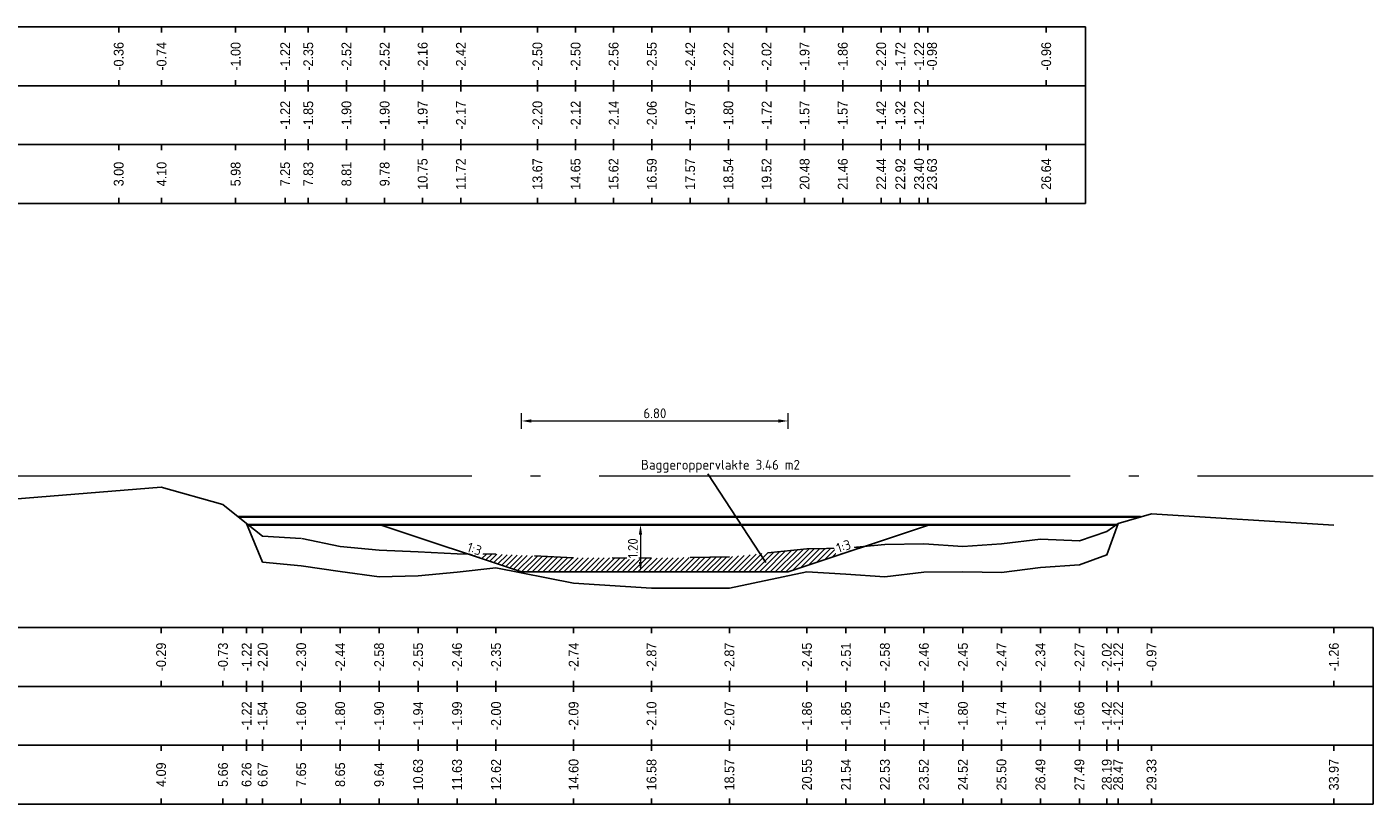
# Model space of a CAD drawing. Header units: metres. Extents: x 163463 to 198797, y 577287 to 592106.
# Tile 5 of 64: x 198188 to 198223, y 581519 to 581539. Entities that reach past the tile are written whole.
import ezdxf
from ezdxf.enums import TextEntityAlignment as Align

# ---------------------------------------------------------------- set-up
doc = ezdxf.new("R2010")
doc.units = ezdxf.units.M
doc.linetypes.add('AL-NAP_LIJN', pattern=[15.25, 12, -1.5, 0.25, -1.5])
doc.linetypes.add('MODDERLIJN', pattern=[2, 1, -1])
for name, color, linetype in [('0932-PRL_MODDERLIJN', 8, 'MODDERLIJN'), ('0950-PRL_MAAIVELD', 8, 'Continuous'), ('0971-PRO_BALKLIJN', 1, 'Continuous'), ('0973-PRO_PARAMETERS', 1, 'Continuous'), ('0974-PRO_AFSTAND', 1, 'Continuous'), ('0975-PRO_HOOGTE-MAAIVELD', 1, 'Continuous'), ('0976-PRO_HOOGTE-SLIBLAAG', 1, 'Continuous'), ('baggerarcering', 1, 'Continuous'), ('baggeroppervlak', 7, 'Continuous'), ('Legger', 2, 'Continuous')]:
    doc.layers.add(name, color=color, linetype=linetype)
doc.layers.add('N-WA-WH-GRONDWATERLIJN-G', color=150, linetype='AL-GRONDWATERLIJN', lineweight=35)
doc.layers.add('X-XX-AL-NAP-G', color=7, linetype='AL-NAP_LIJN', lineweight=18)
doc.styles.add('NLCS-ISO', font='NLCS-ISO.ttf')
doc.styles.add('NLCS-ISO-M100-T25', font='NLCS-ISO.ttf', dxfattribs={"height": 0.25})
doc.styles.add('StagCAD', font='txt', dxfattribs={"width": 0.96})
doc.linetypes.add('AL-GRONDWATERLIJN', pattern='A,6,[32,NLCS.SHX,S=1,R=0,X=0,Y=0],6', length=12)
doc.dimstyles.new('NLCS-M100-T25-PIJL_l3_h1', dxfattribs={"dimscale": 0.1, "dimtxt": 0.25, "dimasz": 2.5, "dimexe": 2, "dimexo": 2, "dimgap": 0.7, "dimtad": 1, "dimzin": 0, "dimdsep": 46, "dimtxsty": 'NLCS-ISO-M100-T25', "dimcen": 2.5, "dimdle": 2, "dimclrd": 256, "dimclre": 256, "dimclrt": 256, "dimadec": 1, "dimazin": 0, "dimtfac": 1, "dimtofl": 0, "dimtmove": 1, "dimatfit": 0, "dimfxl": 2, "dimfxlon": 1, "dimtfill": 1, "dimtfillclr": 256, "dimtolj": 1, "dimtzin": 0, "dimlwd": 18, "dimlwe": 18, "dimarcsym": 0})

# ---------------------------------------------------------------- blocks, each defined once
blk = doc.blocks.new('*D534')
at = {"lineweight": 18, "transparency": 16777216}
for p, q in [((198203.959, 581525.852), (198203.759, 581525.852)), ((198203.959, 581525.602), (198203.959, 581524.902)), ((198203.959, 581524.652), (198203.759, 581524.652))]:
    blk.add_line(p, q, dxfattribs=at)
at = {"transparency": 16777216}
for points in [[(198203.917, 581525.602), (198204, 581525.602), (198203.959, 581525.852)], [(198203.917, 581524.902), (198204, 581524.902), (198203.959, 581524.652)]]:
    blk.add_solid(points, dxfattribs=at)
at = {"layer": 'Defpoints', "color": 0, "transparency": 16777216}
for p in [(198203.959, 581525.852), (198203.959, 581524.652), (198203.959, 581524.652)]:
    blk.add_point(p, dxfattribs=at)
at = {"transparency": 16777216, "insert": (198203.764, 581525.252), "char_height": 0.25, "attachment_point": 5, "rotation": 90, "style": 'NLCS-ISO-M100-T25', "bg_fill": 3, "box_fill_scale": 1.1, "bg_fill_color": 256, "bg_fill_true_color": 13158600, "bg_fill_transparency": 0}
blk.add_mtext('\\A1;1.20', dxfattribs=at)
blk = doc.blocks.new('*D664')
at = {"lineweight": 18, "transparency": 16777216}
for p, q in [((198200.925, 581528.298), (198200.925, 581528.698)), ((198201.175, 581528.498), (198207.475, 581528.498)), ((198207.725, 581528.298), (198207.725, 581528.698))]:
    blk.add_line(p, q, dxfattribs=at)
at = {"transparency": 16777216}
for points in [[(198201.175, 581528.539), (198201.175, 581528.456), (198200.925, 581528.498)], [(198207.475, 581528.539), (198207.475, 581528.456), (198207.725, 581528.498)]]:
    blk.add_solid(points, dxfattribs=at)
at = {"layer": 'Defpoints', "color": 0, "transparency": 16777216}
for p in [(198207.725, 581528.498), (198200.925, 581524.652), (198207.725, 581524.652)]:
    blk.add_point(p, dxfattribs=at)
at = {"transparency": 16777216, "insert": (198204.325, 581528.693), "char_height": 0.25, "attachment_point": 5, "style": 'NLCS-ISO-M100-T25', "bg_fill": 3, "box_fill_scale": 1.1, "bg_fill_color": 256, "bg_fill_true_color": 13158600, "bg_fill_transparency": 0}
blk.add_mtext('\\A1;6.80', dxfattribs=at)

msp = doc.modelspace()

# ---------------------------------------------------------------- hatches: boundary and pattern name
at = {"layer": 'baggerarcering'}
h = msp.add_hatch(dxfattribs=at)
h.set_pattern_fill('ANSI31', color=256, scale=0.03)
h.set_pattern_definition([(45, (1061.19377, -4167.91118), (-0.067351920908, 0.067351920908), [])])
h.paths.add_polyline_path([(198207.725, 581524.652), (198209.669, 581525.3), (198209.194, 581525.252), (198208.201, 581525.242), (198206.225, 581525.032), (198204.239, 581525.002), (198202.253, 581525.012), (198200.276, 581525.102), (198199.554, 581525.11), (198200.925, 581524.652)])

# ---------------------------------------------------------------- linework, layer by layer
at = {"layer": '0932-PRL_MODDERLIJN'}
msp.add_polyline3d([(198216.131, 581525.882, 0), (198215.842, 581525.682, 0), (198215.144, 581525.442, 0), (198214.151, 581525.482, 0), (198213.158, 581525.362, 0), (198212.175, 581525.302, 0), (198211.18, 581525.362, 0), (198210.187, 581525.352, 0), (198209.194, 581525.252, 0), (198208.201, 581525.242, 0), (198206.225, 581525.032, 0), (198204.239, 581525.002, 0), (198202.253, 581525.012, 0), (198200.276, 581525.102, 0), (198199.283, 581525.112, 0), (198198.29, 581525.162, 0), (198197.297, 581525.202, 0), (198196.304, 581525.302, 0), (198195.311, 581525.502, 0), (198194.328, 581525.562, 0), (198193.918, 581525.882, 0)], dxfattribs=at)
at = {"layer": '0950-PRL_MAAIVELD'}
msp.add_polyline3d([(198221.629, 581525.845, 0), (198216.982, 581526.135, 0), (198216.131, 581525.882, 0), (198215.842, 581525.082, 0), (198215.144, 581524.832, 0), (198214.151, 581524.762, 0), (198213.158, 581524.632, 0), (198212.175, 581524.652, 0), (198211.18, 581524.642, 0), (198210.187, 581524.522, 0), (198209.194, 581524.592, 0), (198208.201, 581524.652, 0), (198206.225, 581524.232, 0), (198204.239, 581524.232, 0), (198202.253, 581524.362, 0), (198200.276, 581524.752, 0), (198199.283, 581524.642, 0), (198198.29, 581524.552, 0), (198197.297, 581524.522, 0), (198196.304, 581524.662, 0), (198195.311, 581524.802, 0), (198194.328, 581524.902, 0), (198193.918, 581525.882, 0), (198193.317, 581526.367, 0), (198191.741, 581526.807, 0), (198187.656, 581526.481, 0)], dxfattribs=at)
at = {"layer": '0971-PRO_BALKLIJN'}
for points in [[(198187.656, 581537.042, 0), (198214.298, 581537.042, 0)], [(198214.298, 581537.042, 0), (198215.298, 581537.042, 0)], [(198187.656, 581535.542, 0), (198214.298, 581535.542, 0)], [(198214.298, 581535.542, 0), (198215.298, 581535.542, 0)], [(198187.656, 581521.732, 0), (198221.629, 581521.732, 0)], [(198221.629, 581521.732, 0), (198222.629, 581521.732, 0)], [(198187.656, 581520.232, 0), (198221.629, 581520.232, 0)], [(198221.629, 581520.232, 0), (198222.629, 581520.232, 0)]]:
    msp.add_polyline3d(points, dxfattribs=at)
at = {"layer": '0973-PRO_PARAMETERS'}
for points in [[(198187.656, 581538.542, 0), (198214.298, 581538.542, 0)], [(198214.298, 581534.042, 0), (198215.298, 581534.042, 0), (198215.298, 581538.542, 0), (198214.298, 581538.542, 0)], [(198214.298, 581534.042, 0), (198187.656, 581534.042, 0)], [(198187.656, 581523.232, 0), (198221.629, 581523.232, 0)], [(198221.629, 581518.732, 0), (198222.629, 581518.732, 0), (198222.629, 581523.232, 0), (198221.629, 581523.232, 0)], [(198221.629, 581518.732, 0), (198187.656, 581518.732, 0)]]:
    msp.add_polyline3d(points, dxfattribs=at)
at = {"layer": '0974-PRO_AFSTAND'}
for points in [[(198190.66, 581535.542, 0), (198190.66, 581535.4, 0)], [(198191.753, 581535.542, 0), (198191.753, 581535.4, 0)], [(198193.64, 581535.542, 0), (198193.64, 581535.4, 0)], [(198194.901, 581535.542, 0), (198194.901, 581535.4, 0)], [(198195.491, 581535.542, 0), (198195.491, 581535.4, 0)], [(198195.491, 581535.542, 0), (198195.491, 581535.4, 0)], [(198196.464, 581535.542, 0), (198196.464, 581535.4, 0)], [(198196.464, 581535.542, 0), (198196.464, 581535.4, 0)], [(198197.437, 581535.542, 0), (198197.437, 581535.4, 0)], [(198197.437, 581535.542, 0), (198197.437, 581535.4, 0)], [(198198.406, 581535.542, 0), (198198.406, 581535.4, 0)], [(198198.406, 581535.542, 0), (198198.406, 581535.4, 0)], [(198199.379, 581535.542, 0), (198199.379, 581535.4, 0)], [(198199.379, 581535.542, 0), (198199.379, 581535.4, 0)], [(198201.331, 581535.542, 0), (198201.331, 581535.4, 0)], [(198201.331, 581535.542, 0), (198201.331, 581535.4, 0)], [(198202.304, 581535.542, 0), (198202.304, 581535.4, 0)], [(198202.304, 581535.542, 0), (198202.304, 581535.4, 0)], [(198203.273, 581535.542, 0), (198203.273, 581535.4, 0)], [(198203.273, 581535.542, 0), (198203.273, 581535.4, 0)], [(198204.246, 581535.542, 0), (198204.246, 581535.4, 0)], [(198204.246, 581535.542, 0), (198204.246, 581535.4, 0)], [(198205.225, 581535.542, 0), (198205.225, 581535.4, 0)], [(198205.225, 581535.542, 0), (198205.225, 581535.4, 0)], [(198206.198, 581535.542, 0), (198206.198, 581535.4, 0)], [(198206.198, 581535.542, 0), (198206.198, 581535.4, 0)], [(198207.171, 581535.542, 0), (198207.171, 581535.4, 0)], [(198207.171, 581535.542, 0), (198207.171, 581535.4, 0)], [(198208.14, 581535.542, 0), (198208.14, 581535.4, 0)], [(198208.14, 581535.542, 0), (198208.14, 581535.4, 0)], [(198209.113, 581535.542, 0), (198209.113, 581535.4, 0)], [(198209.113, 581535.542, 0), (198209.113, 581535.4, 0)], [(198210.092, 581535.542, 0), (198210.092, 581535.4, 0)], [(198210.092, 581535.542, 0), (198210.092, 581535.4, 0)], [(198210.58, 581535.542, 0), (198210.58, 581535.4, 0)], [(198210.58, 581535.542, 0), (198210.58, 581535.4, 0)], [(198211.058, 581535.542, 0), (198211.058, 581535.4, 0)], [(198211.283, 581535.542, 0), (198211.283, 581535.4, 0)], [(198214.298, 581535.542, 0), (198214.298, 581535.4, 0)], [(198190.66, 581534.185, 0), (198190.66, 581534.042, 0)], [(198191.753, 581534.185, 0), (198191.753, 581534.042, 0)], [(198193.64, 581534.185, 0), (198193.64, 581534.042, 0)], [(198194.901, 581534.185, 0), (198194.901, 581534.042, 0)], [(198195.491, 581534.185, 0), (198195.491, 581534.042, 0)], [(198195.491, 581534.185, 0), (198195.491, 581534.042, 0)], [(198196.464, 581534.185, 0), (198196.464, 581534.042, 0)], [(198196.464, 581534.185, 0), (198196.464, 581534.042, 0)], [(198197.437, 581534.185, 0), (198197.437, 581534.042, 0)], [(198197.437, 581534.185, 0), (198197.437, 581534.042, 0)], [(198198.406, 581534.185, 0), (198198.406, 581534.042, 0)], [(198198.406, 581534.185, 0), (198198.406, 581534.042, 0)], [(198199.379, 581534.185, 0), (198199.379, 581534.042, 0)], [(198199.379, 581534.185, 0), (198199.379, 581534.042, 0)], [(198201.331, 581534.185, 0), (198201.331, 581534.042, 0)], [(198201.331, 581534.185, 0), (198201.331, 581534.042, 0)], [(198202.304, 581534.185, 0), (198202.304, 581534.042, 0)], [(198202.304, 581534.185, 0), (198202.304, 581534.042, 0)], [(198203.273, 581534.185, 0), (198203.273, 581534.042, 0)], [(198203.273, 581534.185, 0), (198203.273, 581534.042, 0)], [(198204.246, 581534.185, 0), (198204.246, 581534.042, 0)], [(198204.246, 581534.185, 0), (198204.246, 581534.042, 0)], [(198205.225, 581534.185, 0), (198205.225, 581534.042, 0)], [(198205.225, 581534.185, 0), (198205.225, 581534.042, 0)], [(198206.198, 581534.185, 0), (198206.198, 581534.042, 0)], [(198206.198, 581534.185, 0), (198206.198, 581534.042, 0)], [(198207.171, 581534.185, 0), (198207.171, 581534.042, 0)], [(198207.171, 581534.185, 0), (198207.171, 581534.042, 0)], [(198208.14, 581534.185, 0), (198208.14, 581534.042, 0)], [(198208.14, 581534.185, 0), (198208.14, 581534.042, 0)], [(198209.113, 581534.185, 0), (198209.113, 581534.042, 0)], [(198209.113, 581534.185, 0), (198209.113, 581534.042, 0)], [(198210.092, 581534.185, 0), (198210.092, 581534.042, 0)], [(198210.092, 581534.185, 0), (198210.092, 581534.042, 0)], [(198210.58, 581534.185, 0), (198210.58, 581534.042, 0)], [(198210.58, 581534.185, 0), (198210.58, 581534.042, 0)], [(198211.058, 581534.185, 0), (198211.058, 581534.042, 0)], [(198211.283, 581534.185, 0), (198211.283, 581534.042, 0)], [(198214.298, 581534.185, 0), (198214.298, 581534.042, 0)], [(198191.741, 581520.232, 0), (198191.741, 581520.09, 0)], [(198193.317, 581520.232, 0), (198193.317, 581520.09, 0)], [(198193.918, 581520.232, 0), (198193.918, 581520.09, 0)], [(198194.328, 581520.232, 0), (198194.328, 581520.09, 0)], [(198194.328, 581520.232, 0), (198194.328, 581520.09, 0)], [(198195.311, 581520.232, 0), (198195.311, 581520.09, 0)], [(198195.311, 581520.232, 0), (198195.311, 581520.09, 0)], [(198196.304, 581520.232, 0), (198196.304, 581520.09, 0)], [(198196.304, 581520.232, 0), (198196.304, 581520.09, 0)], [(198197.297, 581520.232, 0), (198197.297, 581520.09, 0)], [(198197.297, 581520.232, 0), (198197.297, 581520.09, 0)], [(198198.29, 581520.232, 0), (198198.29, 581520.09, 0)], [(198198.29, 581520.232, 0), (198198.29, 581520.09, 0)], [(198199.283, 581520.232, 0), (198199.283, 581520.09, 0)], [(198199.283, 581520.232, 0), (198199.283, 581520.09, 0)], [(198200.276, 581520.232, 0), (198200.276, 581520.09, 0)], [(198200.276, 581520.232, 0), (198200.276, 581520.09, 0)], [(198202.253, 581520.232, 0), (198202.253, 581520.09, 0)], [(198202.253, 581520.232, 0), (198202.253, 581520.09, 0)], [(198204.239, 581520.232, 0), (198204.239, 581520.09, 0)], [(198204.239, 581520.232, 0), (198204.239, 581520.09, 0)], [(198206.225, 581520.232, 0), (198206.225, 581520.09, 0)], [(198206.225, 581520.232, 0), (198206.225, 581520.09, 0)], [(198208.201, 581520.232, 0), (198208.201, 581520.09, 0)], [(198208.201, 581520.232, 0), (198208.201, 581520.09, 0)], [(198209.194, 581520.232, 0), (198209.194, 581520.09, 0)], [(198209.194, 581520.232, 0), (198209.194, 581520.09, 0)], [(198210.187, 581520.232, 0), (198210.187, 581520.09, 0)], [(198210.187, 581520.232, 0), (198210.187, 581520.09, 0)], [(198211.18, 581520.232, 0), (198211.18, 581520.09, 0)], [(198211.18, 581520.232, 0), (198211.18, 581520.09, 0)], [(198212.175, 581520.232, 0), (198212.175, 581520.09, 0)], [(198212.175, 581520.232, 0), (198212.175, 581520.09, 0)], [(198213.158, 581520.232, 0), (198213.158, 581520.09, 0)], [(198213.158, 581520.232, 0), (198213.158, 581520.09, 0)], [(198214.151, 581520.232, 0), (198214.151, 581520.09, 0)], [(198214.151, 581520.232, 0), (198214.151, 581520.09, 0)], [(198215.144, 581520.232, 0), (198215.144, 581520.09, 0)], [(198215.144, 581520.232, 0), (198215.144, 581520.09, 0)], [(198215.842, 581520.232, 0), (198215.842, 581520.09, 0)], [(198215.842, 581520.232, 0), (198215.842, 581520.09, 0)], [(198216.131, 581520.232, 0), (198216.131, 581520.09, 0)], [(198216.982, 581520.232, 0), (198216.982, 581520.09, 0)], [(198221.629, 581520.232, 0), (198221.629, 581520.09, 0)], [(198191.741, 581518.875, 0), (198191.741, 581518.732, 0)], [(198193.317, 581518.875, 0), (198193.317, 581518.732, 0)], [(198193.918, 581518.875, 0), (198193.918, 581518.732, 0)], [(198194.328, 581518.875, 0), (198194.328, 581518.732, 0)], [(198194.328, 581518.875, 0), (198194.328, 581518.732, 0)], [(198195.311, 581518.875, 0), (198195.311, 581518.732, 0)], [(198195.311, 581518.875, 0), (198195.311, 581518.732, 0)], [(198196.304, 581518.875, 0), (198196.304, 581518.732, 0)], [(198196.304, 581518.875, 0), (198196.304, 581518.732, 0)], [(198197.297, 581518.875, 0), (198197.297, 581518.732, 0)], [(198197.297, 581518.875, 0), (198197.297, 581518.732, 0)], [(198198.29, 581518.875, 0), (198198.29, 581518.732, 0)], [(198198.29, 581518.875, 0), (198198.29, 581518.732, 0)], [(198199.283, 581518.875, 0), (198199.283, 581518.732, 0)], [(198199.283, 581518.875, 0), (198199.283, 581518.732, 0)], [(198200.276, 581518.875, 0), (198200.276, 581518.732, 0)], [(198200.276, 581518.875, 0), (198200.276, 581518.732, 0)], [(198202.253, 581518.875, 0), (198202.253, 581518.732, 0)], [(198202.253, 581518.875, 0), (198202.253, 581518.732, 0)], [(198204.239, 581518.875, 0), (198204.239, 581518.732, 0)], [(198204.239, 581518.875, 0), (198204.239, 581518.732, 0)], [(198206.225, 581518.875, 0), (198206.225, 581518.732, 0)], [(198206.225, 581518.875, 0), (198206.225, 581518.732, 0)], [(198208.201, 581518.875, 0), (198208.201, 581518.732, 0)], [(198208.201, 581518.875, 0), (198208.201, 581518.732, 0)], [(198209.194, 581518.875, 0), (198209.194, 581518.732, 0)], [(198209.194, 581518.875, 0), (198209.194, 581518.732, 0)], [(198210.187, 581518.875, 0), (198210.187, 581518.732, 0)], [(198210.187, 581518.875, 0), (198210.187, 581518.732, 0)], [(198211.18, 581518.875, 0), (198211.18, 581518.732, 0)], [(198211.18, 581518.875, 0), (198211.18, 581518.732, 0)], [(198212.175, 581518.875, 0), (198212.175, 581518.732, 0)], [(198212.175, 581518.875, 0), (198212.175, 581518.732, 0)], [(198213.158, 581518.875, 0), (198213.158, 581518.732, 0)], [(198213.158, 581518.875, 0), (198213.158, 581518.732, 0)], [(198214.151, 581518.875, 0), (198214.151, 581518.732, 0)], [(198214.151, 581518.875, 0), (198214.151, 581518.732, 0)], [(198215.144, 581518.875, 0), (198215.144, 581518.732, 0)], [(198215.144, 581518.875, 0), (198215.144, 581518.732, 0)], [(198215.842, 581518.875, 0), (198215.842, 581518.732, 0)], [(198215.842, 581518.875, 0), (198215.842, 581518.732, 0)], [(198216.131, 581518.875, 0), (198216.131, 581518.732, 0)], [(198216.982, 581518.875, 0), (198216.982, 581518.732, 0)], [(198221.629, 581518.875, 0), (198221.629, 581518.732, 0)]]:
    msp.add_polyline3d(points, dxfattribs=at)
at = {"layer": '0975-PRO_HOOGTE-MAAIVELD'}
for points in [[(198190.66, 581538.542, 0), (198190.66, 581538.4, 0)], [(198191.753, 581538.542, 0), (198191.753, 581538.4, 0)], [(198193.64, 581538.542, 0), (198193.64, 581538.4, 0)], [(198194.901, 581538.542, 0), (198194.901, 581538.4, 0)], [(198195.491, 581538.542, 0), (198195.491, 581538.4, 0)], [(198196.464, 581538.542, 0), (198196.464, 581538.4, 0)], [(198197.437, 581538.542, 0), (198197.437, 581538.4, 0)], [(198198.406, 581538.542, 0), (198198.406, 581538.4, 0)], [(198199.379, 581538.542, 0), (198199.379, 581538.4, 0)], [(198201.331, 581538.542, 0), (198201.331, 581538.4, 0)], [(198202.304, 581538.542, 0), (198202.304, 581538.4, 0)], [(198203.273, 581538.542, 0), (198203.273, 581538.4, 0)], [(198204.246, 581538.542, 0), (198204.246, 581538.4, 0)], [(198205.225, 581538.542, 0), (198205.225, 581538.4, 0)], [(198206.198, 581538.542, 0), (198206.198, 581538.4, 0)], [(198207.171, 581538.542, 0), (198207.171, 581538.4, 0)], [(198208.14, 581538.542, 0), (198208.14, 581538.4, 0)], [(198209.113, 581538.542, 0), (198209.113, 581538.4, 0)], [(198210.092, 581538.542, 0), (198210.092, 581538.4, 0)], [(198210.58, 581538.542, 0), (198210.58, 581538.4, 0)], [(198211.058, 581538.542, 0), (198211.058, 581538.4, 0)], [(198211.283, 581538.542, 0), (198211.283, 581538.4, 0)], [(198214.298, 581538.542, 0), (198214.298, 581538.4, 0)], [(198190.66, 581537.185, 0), (198190.66, 581537.042, 0)], [(198191.753, 581537.185, 0), (198191.753, 581537.042, 0)], [(198193.64, 581537.185, 0), (198193.64, 581537.042, 0)], [(198194.901, 581537.185, 0), (198194.901, 581537.042, 0)], [(198195.491, 581537.185, 0), (198195.491, 581537.042, 0)], [(198196.464, 581537.185, 0), (198196.464, 581537.042, 0)], [(198197.437, 581537.185, 0), (198197.437, 581537.042, 0)], [(198198.406, 581537.185, 0), (198198.406, 581537.042, 0)], [(198199.379, 581537.185, 0), (198199.379, 581537.042, 0)], [(198201.331, 581537.185, 0), (198201.331, 581537.042, 0)], [(198202.304, 581537.185, 0), (198202.304, 581537.042, 0)], [(198203.273, 581537.185, 0), (198203.273, 581537.042, 0)], [(198204.246, 581537.185, 0), (198204.246, 581537.042, 0)], [(198205.225, 581537.185, 0), (198205.225, 581537.042, 0)], [(198206.198, 581537.185, 0), (198206.198, 581537.042, 0)], [(198207.171, 581537.185, 0), (198207.171, 581537.042, 0)], [(198208.14, 581537.185, 0), (198208.14, 581537.042, 0)], [(198209.113, 581537.185, 0), (198209.113, 581537.042, 0)], [(198210.092, 581537.185, 0), (198210.092, 581537.042, 0)], [(198210.58, 581537.185, 0), (198210.58, 581537.042, 0)], [(198211.058, 581537.185, 0), (198211.058, 581537.042, 0)], [(198211.283, 581537.185, 0), (198211.283, 581537.042, 0)], [(198214.298, 581537.185, 0), (198214.298, 581537.042, 0)], [(198191.741, 581523.232, 0), (198191.741, 581523.09, 0)], [(198193.317, 581523.232, 0), (198193.317, 581523.09, 0)], [(198193.918, 581523.232, 0), (198193.918, 581523.09, 0)], [(198194.328, 581523.232, 0), (198194.328, 581523.09, 0)], [(198195.311, 581523.232, 0), (198195.311, 581523.09, 0)], [(198196.304, 581523.232, 0), (198196.304, 581523.09, 0)], [(198197.297, 581523.232, 0), (198197.297, 581523.09, 0)], [(198198.29, 581523.232, 0), (198198.29, 581523.09, 0)], [(198199.283, 581523.232, 0), (198199.283, 581523.09, 0)], [(198200.276, 581523.232, 0), (198200.276, 581523.09, 0)], [(198202.253, 581523.232, 0), (198202.253, 581523.09, 0)], [(198204.239, 581523.232, 0), (198204.239, 581523.09, 0)], [(198206.225, 581523.232, 0), (198206.225, 581523.09, 0)], [(198208.201, 581523.232, 0), (198208.201, 581523.09, 0)], [(198209.194, 581523.232, 0), (198209.194, 581523.09, 0)], [(198210.187, 581523.232, 0), (198210.187, 581523.09, 0)], [(198211.18, 581523.232, 0), (198211.18, 581523.09, 0)], [(198212.175, 581523.232, 0), (198212.175, 581523.09, 0)], [(198213.158, 581523.232, 0), (198213.158, 581523.09, 0)], [(198214.151, 581523.232, 0), (198214.151, 581523.09, 0)], [(198215.144, 581523.232, 0), (198215.144, 581523.09, 0)], [(198215.842, 581523.232, 0), (198215.842, 581523.09, 0)], [(198216.131, 581523.232, 0), (198216.131, 581523.09, 0)], [(198216.982, 581523.232, 0), (198216.982, 581523.09, 0)], [(198221.629, 581523.232, 0), (198221.629, 581523.09, 0)], [(198191.741, 581521.875, 0), (198191.741, 581521.732, 0)], [(198193.317, 581521.875, 0), (198193.317, 581521.732, 0)], [(198193.918, 581521.875, 0), (198193.918, 581521.732, 0)], [(198194.328, 581521.875, 0), (198194.328, 581521.732, 0)], [(198195.311, 581521.875, 0), (198195.311, 581521.732, 0)], [(198196.304, 581521.875, 0), (198196.304, 581521.732, 0)], [(198197.297, 581521.875, 0), (198197.297, 581521.732, 0)], [(198198.29, 581521.875, 0), (198198.29, 581521.732, 0)], [(198199.283, 581521.875, 0), (198199.283, 581521.732, 0)], [(198200.276, 581521.875, 0), (198200.276, 581521.732, 0)], [(198202.253, 581521.875, 0), (198202.253, 581521.732, 0)], [(198204.239, 581521.875, 0), (198204.239, 581521.732, 0)], [(198206.225, 581521.875, 0), (198206.225, 581521.732, 0)], [(198208.201, 581521.875, 0), (198208.201, 581521.732, 0)], [(198209.194, 581521.875, 0), (198209.194, 581521.732, 0)], [(198210.187, 581521.875, 0), (198210.187, 581521.732, 0)], [(198211.18, 581521.875, 0), (198211.18, 581521.732, 0)], [(198212.175, 581521.875, 0), (198212.175, 581521.732, 0)], [(198213.158, 581521.875, 0), (198213.158, 581521.732, 0)], [(198214.151, 581521.875, 0), (198214.151, 581521.732, 0)], [(198215.144, 581521.875, 0), (198215.144, 581521.732, 0)], [(198215.842, 581521.875, 0), (198215.842, 581521.732, 0)], [(198216.131, 581521.875, 0), (198216.131, 581521.732, 0)], [(198216.982, 581521.875, 0), (198216.982, 581521.732, 0)], [(198221.629, 581521.875, 0), (198221.629, 581521.732, 0)]]:
    msp.add_polyline3d(points, dxfattribs=at)
at = {"layer": '0976-PRO_HOOGTE-SLIBLAAG'}
for points in [[(198194.901, 581537.042, 0), (198194.901, 581536.9, 0)], [(198195.491, 581537.042, 0), (198195.491, 581536.9, 0)], [(198196.464, 581537.042, 0), (198196.464, 581536.9, 0)], [(198197.437, 581537.042, 0), (198197.437, 581536.9, 0)], [(198198.406, 581537.042, 0), (198198.406, 581536.9, 0)], [(198199.379, 581537.042, 0), (198199.379, 581536.9, 0)], [(198201.331, 581537.042, 0), (198201.331, 581536.9, 0)], [(198202.304, 581537.042, 0), (198202.304, 581536.9, 0)], [(198203.273, 581537.042, 0), (198203.273, 581536.9, 0)], [(198204.246, 581537.042, 0), (198204.246, 581536.9, 0)], [(198205.225, 581537.042, 0), (198205.225, 581536.9, 0)], [(198206.198, 581537.042, 0), (198206.198, 581536.9, 0)], [(198207.171, 581537.042, 0), (198207.171, 581536.9, 0)], [(198208.14, 581537.042, 0), (198208.14, 581536.9, 0)], [(198209.113, 581537.042, 0), (198209.113, 581536.9, 0)], [(198210.092, 581537.042, 0), (198210.092, 581536.9, 0)], [(198210.58, 581537.042, 0), (198210.58, 581536.9, 0)], [(198211.058, 581537.042, 0), (198211.058, 581536.9, 0)], [(198194.901, 581535.685, 0), (198194.901, 581535.542, 0)], [(198195.491, 581535.685, 0), (198195.491, 581535.542, 0)], [(198196.464, 581535.685, 0), (198196.464, 581535.542, 0)], [(198197.437, 581535.685, 0), (198197.437, 581535.542, 0)], [(198198.406, 581535.685, 0), (198198.406, 581535.542, 0)], [(198199.379, 581535.685, 0), (198199.379, 581535.542, 0)], [(198201.331, 581535.685, 0), (198201.331, 581535.542, 0)], [(198202.304, 581535.685, 0), (198202.304, 581535.542, 0)], [(198203.273, 581535.685, 0), (198203.273, 581535.542, 0)], [(198204.246, 581535.685, 0), (198204.246, 581535.542, 0)], [(198205.225, 581535.685, 0), (198205.225, 581535.542, 0)], [(198206.198, 581535.685, 0), (198206.198, 581535.542, 0)], [(198207.171, 581535.685, 0), (198207.171, 581535.542, 0)], [(198208.14, 581535.685, 0), (198208.14, 581535.542, 0)], [(198209.113, 581535.685, 0), (198209.113, 581535.542, 0)], [(198210.092, 581535.685, 0), (198210.092, 581535.542, 0)], [(198210.58, 581535.685, 0), (198210.58, 581535.542, 0)], [(198211.058, 581535.685, 0), (198211.058, 581535.542, 0)], [(198193.918, 581521.732, 0), (198193.918, 581521.59, 0)], [(198194.328, 581521.732, 0), (198194.328, 581521.59, 0)], [(198195.311, 581521.732, 0), (198195.311, 581521.59, 0)], [(198196.304, 581521.732, 0), (198196.304, 581521.59, 0)], [(198197.297, 581521.732, 0), (198197.297, 581521.59, 0)], [(198198.29, 581521.732, 0), (198198.29, 581521.59, 0)], [(198199.283, 581521.732, 0), (198199.283, 581521.59, 0)], [(198200.276, 581521.732, 0), (198200.276, 581521.59, 0)], [(198202.253, 581521.732, 0), (198202.253, 581521.59, 0)], [(198204.239, 581521.732, 0), (198204.239, 581521.59, 0)], [(198206.225, 581521.732, 0), (198206.225, 581521.59, 0)], [(198208.201, 581521.732, 0), (198208.201, 581521.59, 0)], [(198209.194, 581521.732, 0), (198209.194, 581521.59, 0)], [(198210.187, 581521.732, 0), (198210.187, 581521.59, 0)], [(198211.18, 581521.732, 0), (198211.18, 581521.59, 0)], [(198212.175, 581521.732, 0), (198212.175, 581521.59, 0)], [(198213.158, 581521.732, 0), (198213.158, 581521.59, 0)], [(198214.151, 581521.732, 0), (198214.151, 581521.59, 0)], [(198215.144, 581521.732, 0), (198215.144, 581521.59, 0)], [(198215.842, 581521.732, 0), (198215.842, 581521.59, 0)], [(198216.131, 581521.732, 0), (198216.131, 581521.59, 0)], [(198193.918, 581520.375, 0), (198193.918, 581520.232, 0)], [(198194.328, 581520.375, 0), (198194.328, 581520.232, 0)], [(198195.311, 581520.375, 0), (198195.311, 581520.232, 0)], [(198196.304, 581520.375, 0), (198196.304, 581520.232, 0)], [(198197.297, 581520.375, 0), (198197.297, 581520.232, 0)], [(198198.29, 581520.375, 0), (198198.29, 581520.232, 0)], [(198199.283, 581520.375, 0), (198199.283, 581520.232, 0)], [(198200.276, 581520.375, 0), (198200.276, 581520.232, 0)], [(198202.253, 581520.375, 0), (198202.253, 581520.232, 0)], [(198204.239, 581520.375, 0), (198204.239, 581520.232, 0)], [(198206.225, 581520.375, 0), (198206.225, 581520.232, 0)], [(198208.201, 581520.375, 0), (198208.201, 581520.232, 0)], [(198209.194, 581520.375, 0), (198209.194, 581520.232, 0)], [(198210.187, 581520.375, 0), (198210.187, 581520.232, 0)], [(198211.18, 581520.375, 0), (198211.18, 581520.232, 0)], [(198212.175, 581520.375, 0), (198212.175, 581520.232, 0)], [(198213.158, 581520.375, 0), (198213.158, 581520.232, 0)], [(198214.151, 581520.375, 0), (198214.151, 581520.232, 0)], [(198215.144, 581520.375, 0), (198215.144, 581520.232, 0)], [(198215.842, 581520.375, 0), (198215.842, 581520.232, 0)], [(198216.131, 581520.375, 0), (198216.131, 581520.232, 0)]]:
    msp.add_polyline3d(points, dxfattribs=at)
at = {"layer": 'baggeroppervlak'}
msp.add_line((198207.155, 581524.888), (198205.675, 581527.151), dxfattribs=at)
at = {"layer": 'N-WA-WH-GRONDWATERLIJN-G'}
for p, q in [((198193.707, 581526.052), (198216.703, 581526.052)), ((198193.931, 581525.852), (198216.12, 581525.852))]:
    msp.add_line(p, q, dxfattribs=at)
at = {"layer": 'X-XX-AL-NAP-G'}
msp.add_line((198187.656, 581527.102), (198222.629, 581527.102), dxfattribs=at)

# ---------------------------------------------------------------- texts
at = {"layer": '0974-PRO_AFSTAND', "style": 'StagCAD', "width": 0.96}
for s, p in [('3.00', (198190.66, 581534.792)), ('4.10', (198191.753, 581534.792)), ('5.98', (198193.64, 581534.792)), ('7.25', (198194.901, 581534.792)), ('7.83', (198195.491, 581534.792)), ('7.83', (198195.491, 581534.792)), ('8.81', (198196.464, 581534.792)), ('8.81', (198196.464, 581534.792)), ('9.78', (198197.437, 581534.792)), ('9.78', (198197.437, 581534.792)), ('10.75', (198198.406, 581534.792)), ('10.75', (198198.406, 581534.792)), ('11.72', (198199.379, 581534.792)), ('11.72', (198199.379, 581534.792)), ('13.67', (198201.331, 581534.792)), ('13.67', (198201.331, 581534.792)), ('14.65', (198202.304, 581534.792)), ('14.65', (198202.304, 581534.792)), ('15.62', (198203.273, 581534.792)), ('15.62', (198203.273, 581534.792)), ('16.59', (198204.246, 581534.792)), ('16.59', (198204.246, 581534.792)), ('17.57', (198205.225, 581534.792)), ('17.57', (198205.225, 581534.792)), ('18.54', (198206.198, 581534.792)), ('18.54', (198206.198, 581534.792)), ('19.52', (198207.171, 581534.792)), ('19.52', (198207.171, 581534.792)), ('20.48', (198208.14, 581534.792)), ('20.48', (198208.14, 581534.792)), ('21.46', (198209.113, 581534.792)), ('21.46', (198209.113, 581534.792)), ('22.44', (198210.092, 581534.792)), ('22.44', (198210.092, 581534.792)), ('22.92', (198210.58, 581534.792)), ('22.92', (198210.58, 581534.792)), ('23.40', (198211.058, 581534.792)), ('23.63', (198211.387, 581534.792)), ('26.64', (198214.298, 581534.792)), ('4.09', (198191.741, 581519.482)), ('5.66', (198193.317, 581519.482)), ('6.26', (198193.918, 581519.482)), ('6.67', (198194.328, 581519.482)), ('6.67', (198194.328, 581519.482)), ('7.65', (198195.311, 581519.482)), ('7.65', (198195.311, 581519.482)), ('8.65', (198196.304, 581519.482)), ('8.65', (198196.304, 581519.482)), ('9.64', (198197.297, 581519.482)), ('9.64', (198197.297, 581519.482)), ('10.63', (198198.29, 581519.482)), ('10.63', (198198.29, 581519.482)), ('11.63', (198199.283, 581519.482)), ('11.63', (198199.283, 581519.482)), ('12.62', (198200.276, 581519.482)), ('12.62', (198200.276, 581519.482)), ('14.60', (198202.253, 581519.482)), ('14.60', (198202.253, 581519.482)), ('16.58', (198204.239, 581519.482)), ('16.58', (198204.239, 581519.482)), ('18.57', (198206.225, 581519.482)), ('18.57', (198206.225, 581519.482)), ('20.55', (198208.201, 581519.482)), ('20.55', (198208.201, 581519.482)), ('21.54', (198209.194, 581519.482)), ('21.54', (198209.194, 581519.482)), ('22.53', (198210.187, 581519.482)), ('22.53', (198210.187, 581519.482)), ('23.52', (198211.18, 581519.482)), ('23.52', (198211.18, 581519.482)), ('24.52', (198212.175, 581519.482)), ('24.52', (198212.175, 581519.482)), ('25.50', (198213.158, 581519.482)), ('25.50', (198213.158, 581519.482)), ('26.49', (198214.151, 581519.482)), ('26.49', (198214.151, 581519.482)), ('27.49', (198215.144, 581519.482)), ('27.49', (198215.144, 581519.482)), ('28.19', (198215.842, 581519.482)), ('28.19', (198215.842, 581519.482)), ('28.47', (198216.131, 581519.482)), ('29.33', (198216.982, 581519.482)), ('33.97', (198221.629, 581519.482))]:
    msp.add_text(s, height=0.25, rotation=90, dxfattribs=at).set_placement(p, align=Align.MIDDLE)
at = {"layer": '0975-PRO_HOOGTE-MAAIVELD', "style": 'StagCAD', "width": 0.96}
for s, p in [('-0.36', (198190.66, 581537.792)), ('-0.74', (198191.753, 581537.792)), ('-1.00', (198193.64, 581537.792)), ('-1.22', (198194.901, 581537.792)), ('-2.35', (198195.491, 581537.792)), ('-2.52', (198196.464, 581537.792)), ('-2.52', (198197.437, 581537.792)), ('-2.16', (198198.406, 581537.792)), ('-2.42', (198199.379, 581537.792)), ('-2.50', (198201.331, 581537.792)), ('-2.50', (198202.304, 581537.792)), ('-2.56', (198203.273, 581537.792)), ('-2.55', (198204.246, 581537.792)), ('-2.42', (198205.225, 581537.792)), ('-2.22', (198206.198, 581537.792)), ('-2.02', (198207.171, 581537.792)), ('-1.97', (198208.14, 581537.792)), ('-1.86', (198209.113, 581537.792)), ('-2.20', (198210.092, 581537.792)), ('-1.72', (198210.58, 581537.792)), ('-1.22', (198211.058, 581537.792)), ('-0.98', (198211.387, 581537.792)), ('-0.96', (198214.298, 581537.792)), ('-0.29', (198191.741, 581522.482)), ('-0.73', (198193.317, 581522.482)), ('-1.22', (198193.918, 581522.482)), ('-2.20', (198194.328, 581522.482)), ('-2.30', (198195.311, 581522.482)), ('-2.44', (198196.304, 581522.482)), ('-2.58', (198197.297, 581522.482)), ('-2.55', (198198.29, 581522.482)), ('-2.46', (198199.283, 581522.482)), ('-2.35', (198200.276, 581522.482)), ('-2.74', (198202.253, 581522.482)), ('-2.87', (198204.239, 581522.482)), ('-2.87', (198206.225, 581522.482)), ('-2.45', (198208.201, 581522.482)), ('-2.51', (198209.194, 581522.482)), ('-2.58', (198210.187, 581522.482)), ('-2.46', (198211.18, 581522.482)), ('-2.45', (198212.175, 581522.482)), ('-2.47', (198213.158, 581522.482)), ('-2.34', (198214.151, 581522.482)), ('-2.27', (198215.144, 581522.482)), ('-2.02', (198215.842, 581522.482)), ('-1.22', (198216.131, 581522.482)), ('-0.97', (198216.982, 581522.482)), ('-1.26', (198221.629, 581522.482))]:
    msp.add_text(s, height=0.25, rotation=90, dxfattribs=at).set_placement(p, align=Align.MIDDLE)
at = {"layer": '0976-PRO_HOOGTE-SLIBLAAG', "style": 'StagCAD', "width": 0.96}
for s, p in [('-1.22', (198194.901, 581536.292)), ('-1.85', (198195.491, 581536.292)), ('-1.90', (198196.464, 581536.292)), ('-1.90', (198197.437, 581536.292)), ('-1.97', (198198.406, 581536.292)), ('-2.17', (198199.379, 581536.292)), ('-2.20', (198201.331, 581536.292)), ('-2.12', (198202.304, 581536.292)), ('-2.14', (198203.273, 581536.292)), ('-2.06', (198204.246, 581536.292)), ('-1.97', (198205.225, 581536.292)), ('-1.80', (198206.198, 581536.292)), ('-1.72', (198207.171, 581536.292)), ('-1.57', (198208.14, 581536.292)), ('-1.57', (198209.113, 581536.292)), ('-1.42', (198210.092, 581536.292)), ('-1.32', (198210.58, 581536.292)), ('-1.22', (198211.058, 581536.292)), ('-1.22', (198193.918, 581520.982)), ('-1.54', (198194.328, 581520.982)), ('-1.60', (198195.311, 581520.982)), ('-1.80', (198196.304, 581520.982)), ('-1.90', (198197.297, 581520.982)), ('-1.94', (198198.29, 581520.982)), ('-1.99', (198199.283, 581520.982)), ('-2.00', (198200.276, 581520.982)), ('-2.09', (198202.253, 581520.982)), ('-2.10', (198204.239, 581520.982)), ('-2.07', (198206.225, 581520.982)), ('-1.86', (198208.201, 581520.982)), ('-1.85', (198209.194, 581520.982)), ('-1.75', (198210.187, 581520.982)), ('-1.74', (198211.18, 581520.982)), ('-1.80', (198212.175, 581520.982)), ('-1.74', (198213.158, 581520.982)), ('-1.62', (198214.151, 581520.982)), ('-1.66', (198215.144, 581520.982)), ('-1.42', (198215.842, 581520.982)), ('-1.22', (198216.131, 581520.982))]:
    msp.add_text(s, height=0.25, rotation=90, dxfattribs=at).set_placement(p, align=Align.MIDDLE)
at = {"layer": 'baggeroppervlak', "style": 'NLCS-ISO'}
msp.add_text('Baggeroppervlakte 3.46 m2', height=0.25, dxfattribs=at).set_placement((198205.997, 581527.182), align=Align.BOTTOM_CENTER)

# ---------------------------------------------------------------- next in the draw order: dimensions: what is measured, and where the dimension line sits
dim = msp.add_aligned_dim(p1=(198203.959, 581525.852), p2=(198203.959, 581524.652), distance=0, dimstyle='NLCS-M100-T25-PIJL_l3_h1')
dim.commit()
dim.dimension.update_dxf_attribs({"geometry": '*D534', "text_midpoint": (198203.764, 581525.252)})

# ---------------------------------------------------------------- next in the draw order: linework, layer by layer
at = {"layer": 'Legger', "flags": 128}
msp.add_lwpolyline([(198211.325, 581525.852), (198207.725, 581524.652), (198200.925, 581524.652), (198197.325, 581525.852), (198200.925, 581524.652)], dxfattribs=at)

# ---------------------------------------------------------------- next in the draw order: texts
at = {"layer": 'baggeroppervlak', "char_height": 0.25, "width": 0.43481, "attachment_point": 8, "style": 'NLCS-ISO', "bg_fill": 3, "box_fill_scale": 1.1, "bg_fill_color": 256, "bg_fill_transparency": 0}
for insert, rotation in [((198199.687, 581525.118), 341.5651), ((198209.175, 581525.188), 18.4349)]:
    msp.add_mtext('1:3', dxfattribs=dict(at, insert=insert, rotation=rotation))

# ---------------------------------------------------------------- next in the draw order: dimensions: what is measured, and where the dimension line sits
dim = msp.add_linear_dim(base=(198207.725, 581528.498), p1=(198200.925, 581524.652), p2=(198207.725, 581524.652), dimstyle='NLCS-M100-T25-PIJL_l3_h1')
dim.commit()
dim.dimension.update_dxf_attribs({"geometry": '*D664', "text_midpoint": (198204.325, 581528.693)})

doc.saveas('drawing.dxf')
